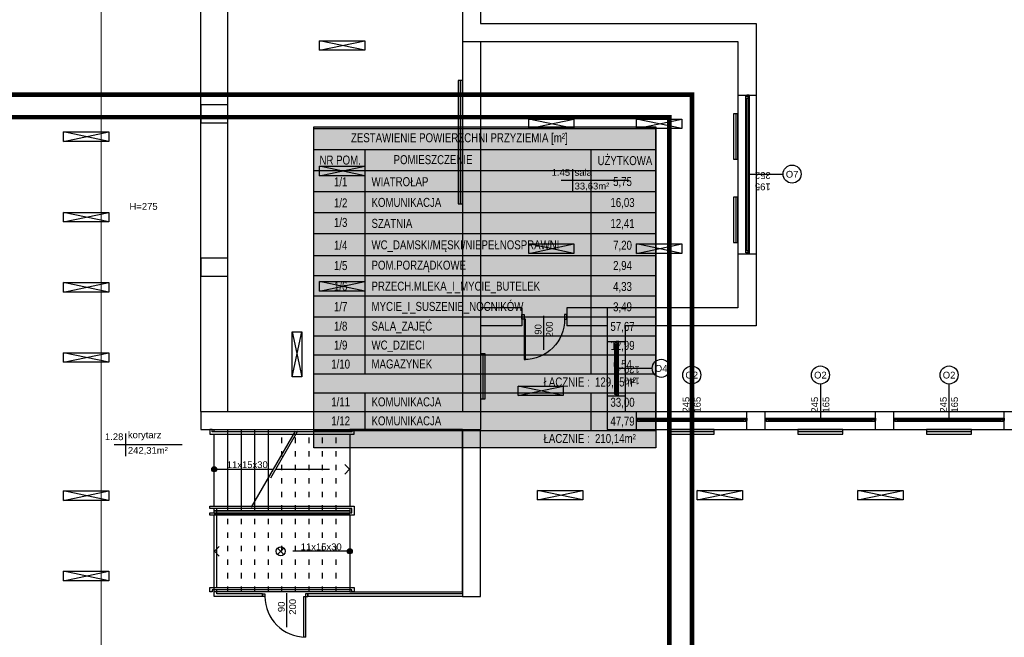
# Model space of a CAD drawing. Header units: millimetres. Extents: x 3698380 to 4312681, y 679670 to 844285.
# Tile 59 of 100: x 3987465 to 4009275, y 788721 to 802412. Entities that reach past the tile are written whole.
import ezdxf
from ezdxf.enums import TextEntityAlignment as Align

# ---------------------------------------------------------------- set-up
doc = ezdxf.new("R2010")
doc.units = ezdxf.units.MM
doc.header["$LTSCALE"] = 10
doc.set_wipeout_variables(frame=1)
doc.linetypes.add('ACAD_ISO03W100', pattern=[30, 12, -18])
for name, color, linetype in [('__INST_opisy', 3, 'Continuous'), ('A_opis', 6, 'Continuous'), ('A_sc_istn', 252, 'Continuous'), ('A_wymiary', 1, 'Continuous')]:
    doc.layers.add(name, color=color, linetype=linetype)
doc.styles.get("Standard").update_dxf_attribs({"font": 'arial.ttf'})
doc.styles.add('Strzałki', font='ic-isocp.shx', dxfattribs={"width": 0.8})
doc.linetypes.add('TRACKS', pattern='A,0.15,[130,ltypeshp.shx,S=0.25,R=0,X=0,Y=0],0.15', length=0.3)
doc.linetypes.add('ZIGZAG', pattern='A,0.0001,-0.2,[131,ltypeshp.shx,S=0.2,R=0,X=-0.2,Y=0],-0.4,[131,ltypeshp.shx,S=0.2,R=180,X=0.2,Y=0],-0.2', length=0.8001)

# ---------------------------------------------------------------- blocks, each defined once
blk = doc.blocks.new('*U186')
blk.add_lwpolyline([(90, 105), (390, 105), (390, -75), (90, -75)], close=True)
blk.add_wipeout([(80, 285), (85, 285), (85, 280), (395, 280), (395, 285), (400, 285), (400, 275), (80, 275)])
for points in [[(-160, 285), (-160, -75), (90, -75), (90, 285)], [(80, 285), (85, 285), (85, 280), (395, 280), (395, 285), (400, 285), (400, 275), (80, 275)], [(90, 285), (390, 285), (390, 105), (90, 105)]]:
    blk.add_lwpolyline(points, close=True)
for points in [[(400, 115), (400, 110), (85, 110), (85, 100), (400, 100), (400, 95), (80, 95), (80, 115)], [(80, -75), (85, -75), (85, -70), (395, -70), (395, -75), (400, -75), (400, -65), (80, -65)]]:
    blk.add_wipeout(points)
for points in [[(400, 110), (85, 110), (85, 100), (400, 100), (400, 95), (80, 95), (80, 115), (400, 115)], [(80, -75), (85, -75), (85, -70), (395, -70), (395, -75), (400, -75), (400, -65), (80, -65)]]:
    blk.add_lwpolyline(points, close=True)
blk = doc.blocks.new('*U198')
h = blk.add_hatch(color=256)
h.dxf.hatch_style = 1
h.paths.add_polyline_path([(5.6, 0, 1), (-5.6, 0, 1)])
at = {"linetype": 'ACAD_ISO03W100', "lineweight": 15}
for q in [(-289, 10.6), (-289, -10.6)]:
    blk.add_line((-299.6, 0), q, dxfattribs=at)
at = {"linetype": 'ACAD_ISO03W100'}
blk.add_line((-135.6, 0), (-299.6, 0), dxfattribs=at)
blk.add_line((-5.6, 0), (-130.6, 0))
blk.add_lwpolyline([(-184.2, -84.2), (-87, 84.2)], dxfattribs=at)
blk.add_lwpolyline([(-179.2, -84.2), (-82, 84.2)])
at = {"ltscale": 100}
blk.add_circle((0, 0), 5.61, dxfattribs=at)
blk.add_attdef('OPIS_SCHODÓW', text='', height=15, rotation=180).set_placement((-73.1, -10), align=Align.MIDDLE_CENTER)
blk = doc.blocks.new('*U199')
h = blk.add_hatch(color=256)
h.dxf.hatch_style = 1
h.paths.add_polyline_path([(5.6, 0, 1), (-5.6, 0, 1)])
at = {"linetype": 'ACAD_ISO03W100', "lineweight": 15}
for q in [(-289, 10.6), (-289, -10.6)]:
    blk.add_line((-299.6, 0), q, dxfattribs=at)
at = {"linetype": 'ACAD_ISO03W100'}
blk.add_line((-5.6, 0), (-299.6, 0), dxfattribs=at)
at = {"ltscale": 100}
blk.add_circle((0, 0), 5.61, dxfattribs=at)
blk.add_attdef('OPIS_SCHODÓW', text='', height=15).set_placement((-63.1, 10), align=Align.MIDDLE_CENTER)
blk = doc.blocks.new('*U462')
at = {"color": 252}
for p, q in [((-95, 20), (-100, 20)), ((-100, 15), (-97.5, 15)), ((-97.5, 15), (-97.5, 17.5)), ((-97.5, 17.5), (-95, 17.5)), ((-92.5, 17.5), (-97.5, 17.5)), ((-97.5, 17.5), (-97.5, 12.5)), ((-97.5, 12.5), (-92.5, 12.5)), ((-95, 17.5), (-95, 20)), ((140, 20), (-95, 20)), ((-92.5, 12.5), (-92.5, 17.5)), ((137.5, 17.5), (-92.5, 17.5)), ((-92.5, 15), (137.5, 15)), ((-92.5, 12.5), (137.5, 12.5)), ((-92.5, 12.5), (137.5, 12.5)), ((142.5, 17.5), (137.5, 17.5)), ((137.5, 17.5), (137.5, 12.5)), ((137.5, 12.5), (142.5, 12.5)), ((145, 20), (140, 20)), ((140, 20), (140, 17.5)), ((140, 17.5), (142.5, 17.5)), ((142.5, 17.5), (142.5, 15)), ((142.5, 12.5), (142.5, 17.5)), ((142.5, 15), (145, 15))]:
    blk.add_line(p, q, dxfattribs=at)
for points in [[(-100, 20), (-100, 15), (-97.5, 15)], [(145, 20), (145, 15), (142.5, 15)]]:
    blk.add_lwpolyline(points, dxfattribs=at)
blk = doc.blocks.new('*U259')
at = {"color": 252}
blk.add_lwpolyline([(75, 0), (0, 0)], dxfattribs=at)
for tag, p in [('H', (30, 20)), ('S', (30, -5))]:
    blk.add_attdef(tag, text='', height=15, rotation=180, dxfattribs=at).set_placement(p, align=Align.CENTER)
blk = doc.blocks.new('*U464')
at = {"color": 252}
for p, q in [((-148.5, 20), (-153.5, 20)), ((-153.5, 15), (-151, 15)), ((-151, 15), (-151, 17.5)), ((-151, 17.5), (-148.5, 17.5)), ((-146, 17.5), (-151, 17.5)), ((-151, 17.5), (-151, 12.5)), ((-151, 12.5), (-146, 12.5)), ((-148.5, 17.5), (-148.5, 20)), ((193.5, 20), (-148.5, 20)), ((-146, 12.5), (-146, 17.5)), ((191, 17.5), (-146, 17.5)), ((-146, 15), (191, 15)), ((-146, 12.5), (191, 12.5)), ((-146, 12.5), (191, 12.5)), ((196, 17.5), (191, 17.5)), ((191, 17.5), (191, 12.5)), ((191, 12.5), (196, 12.5)), ((198.5, 20), (193.5, 20)), ((193.5, 20), (193.5, 17.5)), ((193.5, 17.5), (196, 17.5)), ((196, 17.5), (196, 15)), ((196, 12.5), (196, 17.5)), ((196, 15), (198.5, 15))]:
    blk.add_line(p, q, dxfattribs=at)
for points in [[(-153.5, 20), (-153.5, 15), (-151, 15)], [(198.5, 20), (198.5, 15), (196, 15)]]:
    blk.add_lwpolyline(points, dxfattribs=at)
blk = doc.blocks.new('*U460')
at = {"color": 252}
for p, q in [((-32.5, 20), (-37.5, 20)), ((-37.5, 15), (-35, 15)), ((-35, 15), (-35, 17.5)), ((-35, 17.5), (-32.5, 17.5)), ((-30, 17.5), (-35, 17.5)), ((-35, 17.5), (-35, 12.5)), ((-35, 12.5), (-30, 12.5)), ((-32.5, 17.5), (-32.5, 20)), ((77.5, 20), (-32.5, 20)), ((-30, 12.5), (-30, 17.5)), ((75, 17.5), (-30, 17.5)), ((-30, 15), (75, 15)), ((-30, 12.5), (75, 12.5)), ((-30, 12.5), (75, 12.5)), ((80, 17.5), (75, 17.5)), ((75, 17.5), (75, 12.5)), ((75, 12.5), (80, 12.5)), ((82.5, 20), (77.5, 20)), ((77.5, 20), (77.5, 17.5)), ((77.5, 17.5), (80, 17.5)), ((80, 17.5), (80, 15)), ((80, 12.5), (80, 17.5)), ((80, 15), (82.5, 15))]:
    blk.add_line(p, q, dxfattribs=at)
for points in [[(-37.5, 20), (-37.5, 15), (-35, 15)], [(82.5, 20), (82.5, 15), (80, 15)]]:
    blk.add_lwpolyline(points, dxfattribs=at)
blk = doc.blocks.new('*U469')
at = {"color": 252}
for points in [[(35, 900), (35, 0), (0, 0), (0, 900)], [(-50, -100), (0, -100), (0, 0), (-50, 0)], [(950, 0), (950, -100), (900, -100), (900, 0)]]:
    blk.add_lwpolyline(points, close=True, dxfattribs=at)
blk.add_arc((0, 0), 900, 0, 90, dxfattribs=at)
blk = doc.blocks.new('*U471')
at = {"color": 252}
for points in [[(35, 900), (35, 0), (0, 0), (0, 900)], [(-50, -60), (0, -60), (0, 0), (-50, 0)], [(950, 0), (950, -60), (900, -60), (900, 0)]]:
    blk.add_lwpolyline(points, close=True, dxfattribs=at)
blk.add_arc((0, 0), 900, 0, 90, dxfattribs=at)
blk = doc.blocks.new('d')
at = {"color": 252, "lineweight": 9}
blk.add_line((3747510.58, 823353.19), (3747510.58, 775173.19), dxfattribs=at)
at = {"layer": 'A_sc_istn', "color": 252}
for points in [[(3745714.74, 821527.02), (3757114.74, 821527.02), (3757114.74, 802727.02), (3755914.74, 802727.02), (3755914.74, 802327.02), (3762014.74, 802327.02), (3762014.74, 795627.02), (3759114.74, 795627.02), (3759114.74, 793727.02), (3776514.74, 793727.02), (3776514.74, 786472.02)], [(3745714.74, 821127.02), (3756714.74, 821127.02), (3756714.74, 803127.02), (3755514.74, 803127.02), (3755514.74, 801927.02), (3761614.74, 801927.02), (3761614.74, 796027.02), (3758714.74, 796027.02), (3758714.74, 793327.02), (3776114.74, 793327.02), (3776114.74, 786472.02)], [(3749714.74, 793727.02), (3749714.74, 802727.02)], [(3750314.74, 793727.02), (3750314.74, 802727.02)], [(3752348.8, 801732.99), (3753348.8, 801945.12)], [(3753348.8, 801732.99), (3752348.8, 801945.12)], [(3755514.74, 801927.02), (3755514.74, 793727.02)], [(3755914.74, 801927.02), (3755914.74, 793327.02)], [(3761614.74, 800742.02), (3762014.74, 800742.02)], [(3756980.74, 799996.82), (3757980.74, 800208.95)], [(3757980.74, 799996.82), (3756980.74, 800208.95)], [(3759368.7, 799996.82), (3760368.7, 800208.95)], [(3760368.7, 799996.82), (3759368.7, 800208.95)], [(3746676.94, 799712.15), (3747676.94, 799924.28)], [(3747676.94, 799712.15), (3746676.94, 799924.28)], [(3752348.8, 798950.03), (3753348.8, 799162.17)], [(3753348.8, 798950.03), (3752348.8, 799162.17)], [(3757946.54, 799098.67), (3757946.54, 798598.67)], [(3759196.54, 798848.67), (3757696.54, 798848.67)], [(3746676.94, 797929.19), (3747676.94, 798141.33)], [(3747676.94, 797929.19), (3746676.94, 798141.33)], [(3756980.74, 797232.39), (3757980.74, 797444.53)], [(3757980.74, 797232.39), (3756980.74, 797444.53)], [(3759368.7, 797232.39), (3760368.7, 797444.53)], [(3760368.7, 797232.39), (3759368.7, 797444.53)], [(3761614.81, 797222.02), (3762014.81, 797222.02)], [(3746676.94, 796373), (3747676.94, 796585.13)], [(3747676.94, 796373), (3746676.94, 796585.13)], [(3752348.8, 796393.84), (3753348.8, 796605.97)], [(3753348.8, 796393.84), (3752348.8, 796605.97)], [(3756825.7, 796027.02), (3755914.74, 796027.02)], [(3756825.7, 796027.02), (3756825.7, 795627.02)], [(3758714.74, 796027.02), (3757825.7, 796027.02)], [(3757825.7, 796027.02), (3757825.7, 795627.02)], [(3751739.49, 795495.75), (3751951.62, 794495.75)], [(3751739.49, 794495.75), (3751951.62, 795495.75)], [(3756825.7, 795627.02), (3755914.74, 795627.02)], [(3758714.74, 795627.02), (3757825.7, 795627.02)], [(3758714.74, 795277.02), (3759114.74, 795277.02)], [(3746676.94, 794816.8), (3747676.94, 795028.93)], [(3747676.94, 794816.8), (3746676.94, 795028.93)], [(3756743, 794078.29), (3757743, 794290.42)], [(3757743, 794078.29), (3756743, 794290.42)], [(3758714.74, 794077.02), (3759114.74, 794077.02)], [(3749714.74, 793727.02), (3755514.74, 793727.02)], [(3749714.74, 793727.02), (3749714.74, 793327.02)], [(3759364.74, 793327.02), (3759364.74, 793727.02)], [(3761814.74, 793327.02), (3761814.74, 793727.02)], [(3762214.74, 793327.02), (3762214.74, 793727.02)], [(3764664.74, 793327.02), (3764664.74, 793727.02)], [(3765064.74, 793327.02), (3765064.74, 793727.02)], [(3767514.74, 793327.02), (3767514.74, 793727.02)], [(3748051.01, 793239.3), (3748051.01, 792739.3)], [(3749714.74, 793327.02), (3755914.74, 793327.02)], [(3755514.74, 793327.02), (3755514.74, 789627.02), (3755914.74, 789627.02), (3755914.74, 793327.02)], [(3749301.01, 792989.3), (3747801.01, 792989.3)], [(3746676.94, 791756.39), (3747676.94, 791968.53)], [(3747676.94, 791756.39), (3746676.94, 791968.53)], [(3757176.86, 791766.94), (3758176.86, 791979.07)], [(3758176.86, 791766.94), (3757176.86, 791979.07)], [(3760714.1, 791766.94), (3761714.1, 791979.07)], [(3761714.1, 791766.94), (3760714.1, 791979.07)], [(3764273.83, 791766.94), (3765273.83, 791979.07)], [(3765273.83, 791766.94), (3764273.83, 791979.07)], [(3751086.31, 789627.02), (3750014.74, 789627.02), (3750014.74, 791587.02)], [(3751086.31, 789687.02), (3750074.74, 789687.02), (3750074.74, 791587.02)], [(3746676.94, 789973.44), (3747676.94, 790185.57)], [(3747676.94, 789973.44), (3746676.94, 790185.57)], [(3755514.74, 789687.02), (3752086.31, 789687.02)], [(3755514.74, 789627.02), (3752086.31, 789627.02)]]:
    blk.add_lwpolyline(points, dxfattribs=at)
for points in [[(3752348.8, 801945.12), (3753348.8, 801945.12), (3753348.8, 801732.99), (3752348.8, 801732.99)], [(3755414.74, 801061.95), (3755414.74, 798327.21), (3755514.74, 798327.21), (3755514.74, 801061.95)], [(3749714.74, 800127.02), (3750314.74, 800127.02), (3750314.74, 800527.02), (3749714.74, 800527.02)], [(3756980.74, 800208.95), (3757980.74, 800208.95), (3757980.74, 799996.82), (3756980.74, 799996.82)], [(3759368.7, 800208.95), (3760368.7, 800208.95), (3760368.7, 799996.82), (3759368.7, 799996.82)], [(3761514.74, 800323.39), (3761514.74, 799323.39), (3761614.74, 799323.39), (3761614.74, 800323.39)], [(3746676.94, 799924.28), (3747676.94, 799924.28), (3747676.94, 799712.15), (3746676.94, 799712.15)], [(3752348.8, 799162.17), (3753348.8, 799162.17), (3753348.8, 798950.03), (3752348.8, 798950.03)], [(3761514.74, 798475.9), (3761514.74, 797475.9), (3761614.74, 797475.9), (3761614.74, 798475.9)], [(3746676.94, 798141.33), (3747676.94, 798141.33), (3747676.94, 797929.19), (3746676.94, 797929.19)], [(3756980.74, 797444.53), (3757980.74, 797444.53), (3757980.74, 797232.39), (3756980.74, 797232.39)], [(3759368.7, 797444.53), (3760368.7, 797444.53), (3760368.7, 797232.39), (3759368.7, 797232.39)], [(3749714.74, 796727.02), (3750314.74, 796727.02), (3750314.74, 797127.02), (3749714.74, 797127.02)], [(3746676.94, 796585.13), (3747676.94, 796585.13), (3747676.94, 796373), (3746676.94, 796373)], [(3752348.8, 796605.97), (3753348.8, 796605.97), (3753348.8, 796393.84), (3752348.8, 796393.84)], [(3751951.62, 795495.75), (3751951.62, 794495.75), (3751739.49, 794495.75), (3751739.49, 795495.75)], [(3746676.94, 795028.93), (3747676.94, 795028.93), (3747676.94, 794816.8), (3746676.94, 794816.8)], [(3755914.74, 795008.06), (3755914.74, 794008.06), (3756014.74, 794008.06), (3756014.74, 795008.06)], [(3756743, 794290.42), (3757743, 794290.42), (3757743, 794078.29), (3756743, 794078.29)], [(3761089.74, 793327.02), (3760089.74, 793327.02), (3760089.74, 793227.02), (3761089.74, 793227.02)], [(3763939.74, 793327.02), (3762939.74, 793327.02), (3762939.74, 793227.02), (3763939.74, 793227.02)], [(3766789.74, 793327.02), (3765789.74, 793327.02), (3765789.74, 793227.02), (3766789.74, 793227.02)], [(3746676.94, 791968.53), (3747676.94, 791968.53), (3747676.94, 791756.39), (3746676.94, 791756.39)], [(3757176.86, 791979.07), (3758176.86, 791979.07), (3758176.86, 791766.94), (3757176.86, 791766.94)], [(3760714.1, 791979.07), (3761714.1, 791979.07), (3761714.1, 791766.94), (3760714.1, 791766.94)], [(3764273.83, 791979.07), (3765273.83, 791979.07), (3765273.83, 791766.94), (3764273.83, 791766.94)], [(3746676.94, 790185.57), (3747676.94, 790185.57), (3747676.94, 789973.44), (3746676.94, 789973.44)]]:
    blk.add_lwpolyline(points, close=True, dxfattribs=at)
at = {"layer": 'A_sc_istn', "color": 252, "linetype": 'ZIGZAG', "ltscale": 20}
blk.add_lwpolyline([(3755464.74, 801061.95), (3755464.74, 798327.21)], dxfattribs=at)
at = {"layer": 'A_sc_istn', "color": 252, "linetype": 'TRACKS', "ltscale": 20}
for points in [[(3761564.74, 800323.39), (3761564.74, 799323.39)], [(3761564.74, 798475.9), (3761564.74, 797475.9)], [(3755964.74, 795008.06), (3755964.74, 794008.06)], [(3761089.74, 793277.02), (3760089.74, 793277.02)], [(3763939.74, 793277.02), (3762939.74, 793277.02)], [(3766789.74, 793277.02), (3765789.74, 793277.02)]]:
    blk.add_lwpolyline(points, dxfattribs=at)
at = {"layer": 'A_sc_istn', "color": 252}
for centre in [(3762814.65, 798988.69), (3759914.65, 794683.69), (3760591.05, 794535.86), (3763441.05, 794535.86), (3766291.05, 794535.86)]:
    blk.add_circle(centre, 200, dxfattribs=at)
at = {"layer": 'A_sc_istn', "color": 252, "xscale": -10, "yscale": 10, "zscale": 10}
for name, p, rotation in [('*U464', (3761664.77, 798757.02), 270), ('*U460', (3758764.77, 794452.02), 270), ('*U462', (3760814.74, 793377.05), 359.9999999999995), ('*U462', (3763664.74, 793377.05), 359.9999999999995), ('*U462', (3766514.74, 793377.05), 359.9999999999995)]:
    blk.add_blockref(name, p, dxfattribs=dict(at, rotation=rotation))
at = {"layer": 'A_sc_istn', "color": 252, "linetype": 'ACAD_ISO03W100'}
ref = blk.add_blockref('*U259', (3761864.77, 798982.02), dxfattribs=dict(at, xscale=-10, yscale=10, zscale=10, rotation=180))
ref.add_attrib('S', '352', dxfattribs={"layer": '0', "color": 252, "height": 150, "rotation": 180}).set_placement((3762164.77, 799032.02), align=Align.CENTER)
ref.add_attrib('H', '195', dxfattribs={"layer": '0', "color": 252, "height": 150, "rotation": 180}).set_placement((3762164.77, 798782.02), align=Align.CENTER)
at = {"layer": 'A_sc_istn', "color": 252, "xscale": -1, "rotation": 180}
blk.add_blockref('*U469', (3756875.7, 795777.02), dxfattribs=at)
at = {"layer": 'A_sc_istn', "color": 252, "linetype": 'ACAD_ISO03W100', "xscale": 10, "yscale": 10, "zscale": 10, "rotation": 270}
blk.add_blockref('*U259', (3757313.7, 795846.69), dxfattribs=at).add_auto_attribs({'S': '90', 'H': '200'})
at = {"layer": 'A_sc_istn', "color": 252, "linetype": 'ACAD_ISO03W100'}
ref = blk.add_blockref('*U259', (3758964.77, 794677.02), dxfattribs=dict(at, xscale=-10, yscale=10, zscale=10, rotation=180))
ref.add_attrib('S', '120', dxfattribs={"layer": '0', "color": 252, "height": 150, "rotation": 180}).set_placement((3759264.77, 794727.02), align=Align.CENTER)
ref.add_attrib('H', '140', dxfattribs={"layer": '0', "color": 252, "height": 150, "rotation": 180}).set_placement((3759264.77, 794477.02), align=Align.CENTER)
ref = blk.add_blockref('*U259', (3760589.74, 793577.05), dxfattribs=dict(at, xscale=-10, yscale=10, zscale=10, rotation=269.9999999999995))
ref.add_attrib('S', '245', dxfattribs={"layer": '0', "color": 252, "height": 150, "rotation": 90}).set_placement((3760539.74, 793877.05), align=Align.CENTER)
ref.add_attrib('H', '165', dxfattribs={"layer": '0', "color": 252, "height": 150, "rotation": 90}).set_placement((3760789.74, 793877.05), align=Align.CENTER)
ref = blk.add_blockref('*U259', (3763439.74, 793577.05), dxfattribs=dict(at, xscale=-10, yscale=10, zscale=10, rotation=269.9999999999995))
ref.add_attrib('S', '245', dxfattribs={"layer": '0', "color": 252, "height": 150, "rotation": 90}).set_placement((3763389.74, 793877.05), align=Align.CENTER)
ref.add_attrib('H', '165', dxfattribs={"layer": '0', "color": 252, "height": 150, "rotation": 90}).set_placement((3763639.74, 793877.05), align=Align.CENTER)
ref = blk.add_blockref('*U259', (3766289.74, 793577.05), dxfattribs=dict(at, xscale=-10, yscale=10, zscale=10, rotation=269.9999999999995))
ref.add_attrib('S', '245', dxfattribs={"layer": '0', "color": 252, "height": 150, "rotation": 90}).set_placement((3766239.74, 793877.05), align=Align.CENTER)
ref.add_attrib('H', '165', dxfattribs={"layer": '0', "color": 252, "height": 150, "rotation": 90}).set_placement((3766489.74, 793877.05), align=Align.CENTER)
at = {"layer": 'A_sc_istn', "color": 252}
for s, width, insert, char_height, attachment_point in [('{\\H0.5x;1.45}', 232.5953, (3757896.54, 798948.67), 300, 9), ('{\\H0.5x;sala}', 232.5953, (3757996.54, 798948.67), 300, 7), ('{\\H0.5x;O7}', 232.5953, (3762674.95, 798908.72), 300, 7), ('{\\H0.5x;33,63m²}', 232.5953, (3757996.54, 798798.67), 300, 1), ('H=275', 129.7048, (3748448.53, 798271.04), 150, 5), ('{\\H0.5x;O4}', 232.5953, (3759774.95, 794603.72), 300, 7), ('{\\H0.5x;O2}', 232.5953, (3760451.34, 794455.9), 300, 7), ('{\\H0.5x;O2}', 232.5953, (3763301.34, 794455.9), 300, 7), ('{\\H0.5x;O2}', 232.5953, (3766151.34, 794455.9), 300, 7), ('{\\H0.5x;1.28}', 232.5953, (3748001.01, 793089.3), 300, 9), ('{\\H0.5x;korytarz}', 232.5953, (3748101.01, 793089.3), 300, 7), ('{\\H0.5x;242,31m²}', 232.5953, (3748101.01, 792939.3), 300, 1)]:
    blk.add_mtext_dynamic_manual_height_columns(s, width=width, gutter_width=12.5, heights=[0], dxfattribs=dict(at, insert=insert, char_height=char_height, attachment_point=attachment_point))
at = {"layer": 'A_sc_istn', "color": 252, "xscale": 10, "yscale": 10, "zscale": 10, "rotation": 180}
blk.add_blockref('*U186', (3753914.74, 792577.02), dxfattribs=at)
at = {"layer": 'A_sc_istn', "color": 252}
for points in [[(3750314.74, 791527.02), (3750314.74, 793327.02)], [(3750614.74, 791527.02), (3750614.74, 793327.02)], [(3750914.74, 791527.02), (3750914.74, 793327.02)], [(3751214.74, 791527.02), (3751214.74, 793327.02)], [(3750014.74, 791587.02), (3753014.74, 791587.02)], [(3750014.74, 791467.02), (3753014.74, 791467.02)], [(3751417.95, 790697.73), (3751559.37, 790556.31)], [(3751559.37, 790697.73), (3751417.95, 790556.31)], [(3751086.31, 789687.02), (3751086.31, 789627.02)], [(3752086.31, 789687.02), (3752086.31, 789627.02)]]:
    blk.add_lwpolyline(points, dxfattribs=at)
at = {"layer": 'A_sc_istn', "color": 252, "linetype": 'ACAD_ISO03W100'}
for points in [[(3751514.74, 791527.02), (3751514.74, 793327.02)], [(3751814.74, 791527.02), (3751814.74, 793327.02)], [(3752114.74, 791527.02), (3752114.74, 793327.02)], [(3752414.74, 791527.02), (3752414.74, 793327.02)], [(3752714.74, 791527.02), (3752714.74, 793327.02)], [(3750314.74, 789727.02), (3750314.74, 791527.02)], [(3750614.74, 789727.02), (3750614.74, 791527.02)], [(3750914.74, 789727.02), (3750914.74, 791527.02)], [(3751214.74, 789727.02), (3751214.74, 791527.02)], [(3751514.74, 789727.02), (3751514.74, 791527.02)], [(3751814.74, 789727.02), (3751814.74, 791527.02)], [(3752114.74, 789727.02), (3752114.74, 791527.02)], [(3752414.74, 789727.02), (3752414.74, 791527.02)], [(3752714.74, 789727.02), (3752714.74, 791527.02)]]:
    blk.add_lwpolyline(points, dxfattribs=at)
at = {"layer": 'A_sc_istn', "color": 252}
blk.add_circle((3751488.66, 790627.02), 100, dxfattribs=at)
at = {"layer": 'A_sc_istn', "color": 252, "xscale": 10, "yscale": 10, "zscale": 10, "rotation": 180}
blk.add_blockref('*U198', (3750014.74, 792447.02), dxfattribs=at).add_auto_attribs({'OPIS_SCHODÓW': '11x15x30'})
at = {"layer": 'A_sc_istn', "color": 252, "linetype": 'ACAD_ISO03W100', "xscale": 10, "yscale": 10, "zscale": 10}
blk.add_blockref('*U199', (3753014.74, 790627.02), dxfattribs=at).add_auto_attribs({'OPIS_SCHODÓW': '11x15x30'})
at = {"layer": 'A_sc_istn', "color": 252, "rotation": 180}
blk.add_blockref('*U471', (3752036.31, 789627.02), dxfattribs=at)
at = {"layer": 'A_sc_istn', "color": 252, "linetype": 'ACAD_ISO03W100', "xscale": 10, "yscale": 10, "zscale": 10, "rotation": 270}
blk.add_blockref('*U259', (3751625.02, 789696.69), dxfattribs=at).add_auto_attribs({'S': '90', 'H': '200'})

msp = doc.modelspace()

# ---------------------------------------------------------------- block references
at = {"layer": 'A_wymiary'}
msp.add_blockref('d', (241760, 0), dxfattribs=at)

# ---------------------------------------------------------------- next in the draw order: hatches: boundary and pattern name
at = {"layer": '__INST_opisy', "ltscale": 2, "true_color": 0xf7f7f7}
h = msp.add_hatch(color=7, dxfattribs=at)
h.dxf.hatch_style = 1
h.paths.add_polyline_path([(3993980, 800035), (4001558, 800035), (4001558, 792919), (3993980, 792919)])

# ---------------------------------------------------------------- next in the draw order: linework, layer by layer
at = {"layer": '__INST_opisy', "ltscale": 2, "const_width": 100}
msp.add_lwpolyline([(3960356, 800750), (4002356, 800750), (4002356, 771050), (3960356, 771050), (3960356, 800750)], dxfattribs=at)
msp.add_lwpolyline([(3960856, 800250), (4001856, 800250), (4001856, 771550), (3960856, 771550)], close=True, dxfattribs=at)
at = {"layer": '__INST_opisy', "ltscale": 2}
msp.add_lwpolyline([(3993980, 800035), (4001558, 800035), (4001558, 792919), (3993980, 792919)], close=True, dxfattribs=at)
at = {"layer": 'A_opis', "color": 3}
for p, q in [((3993980, 794564), (3993980, 799997)), ((3993980, 799997), (4001558, 799997)), ((4001558, 794564), (4001558, 799997)), ((3993980, 799531), (4001558, 799531)), ((3995117, 794564), (3995117, 799531)), ((4000126, 794564), (4000126, 799531)), ((3993980, 799066), (4001558, 799066)), ((3993980, 798600), (4001558, 798600)), ((3993980, 798135), (4001558, 798135)), ((3993980, 798135), (4001558, 798135)), ((3993980, 797670), (4001558, 797670)), ((3993980, 797188), (4001558, 797188)), ((3993980, 796739), (4001558, 796739)), ((3993980, 796289), (4001558, 796289)), ((3993980, 795824), (4001558, 795824)), ((3993980, 795404), (4001558, 795404)), ((3993980, 794984), (4001558, 794984)), ((3993980, 794564), (4001558, 794564)), ((3993980, 793304), (3993980, 794144)), ((3993980, 794144), (4001558, 794144)), ((3995117, 793304), (3995117, 794144)), ((4000126, 793304), (4000126, 794144)), ((4001558, 793304), (4001558, 794144)), ((3993980, 793724), (4001558, 793724)), ((3993980, 793304), (4001558, 793304))]:
    msp.add_line(p, q, dxfattribs=at)

# ---------------------------------------------------------------- next in the draw order: texts
at = {"layer": 'A_opis', "color": 3, "char_height": 200, "attachment_point": 5, "style": 'Strzałki'}
for s, insert in [('\\A1;ZESTAWIENIE POWIERZCHNI PRZYZIEMIA [m²]', (3997204, 799765)), ('\\A1;NR POM.', (3994563, 799299)), ('\\A1;POMIESZCZENIE', (3996621, 799308)), ('\\A1;UŻYTKOWA', (4000871, 799287)), ('1/1', (3994574, 798814)), ('5,75', (4000818, 798806)), ('1/2', (3994574, 798348)), ('16,03', (4000818, 798341)), ('1/3', (3994574, 797916)), ('12,41', (4000818, 797875)), ('1/4', (3994574, 797410)), ('7,20', (4000818, 797394)), ('1/5', (3994574, 796960)), ('2,94', (4000818, 796944)), ('1/6', (3994574, 796503)), ('4,33', (4000818, 796479)), ('1/7', (3994574, 796049)), ('3,49', (4000818, 796029)), ('1/8', (3994574, 795617)), ('57,67', (4000818, 795594)), ('1/9', (3994574, 795197)), ('12,99', (4000818, 795173)), ('1/10', (3994574, 794777)), ('6,54', (4000818, 794753)), ('ŁACZNIE :  129,35m²', (4000090, 794362)), ('1/11', (3994574, 793937)), ('33,00', (4000818, 793913)), ('1/12', (3994574, 793517)), ('47,79', (4000818, 793493)), ('ŁACZNIE :  210,14m²', (4000090, 793110))]:
    msp.add_mtext(s, dxfattribs=dict(at, insert=insert))
at = {"layer": 'A_opis', "color": 3, "style": 'Strzałki', "width": 0.8}
for tag, p in [('WIATROŁAP', (3995258, 798721)), ('KOMUNIKACJA', (3995258, 798262)), ('SZATNIA', (3995258, 797797)), ('WC_DAMSKI/MĘSKI/NIEPEŁNOSPRAWNI', (3995258, 797321)), ('POM.PORZĄDKOWE', (3995258, 796871)), ('PRZECH.MLEKA_I_MYCIE_BUTELEK', (3995258, 796406)), ('MYCIE_I_SUSZENIE_NOCNIKÓW', (3995258, 795956)), ('SALA_ZAJĘĆ', (3995258, 795520)), ('WC_DZIECI', (3995258, 795100)), ('MAGAZYNEK', (3995258, 794680)), ('KOMUNIKACJA', (3995258, 793840)), ('KOMUNIKACJA', (3995258, 793420))]:
    msp.add_attdef(tag, p, '', height=200, dxfattribs=at)

doc.saveas('drawing.dxf')
